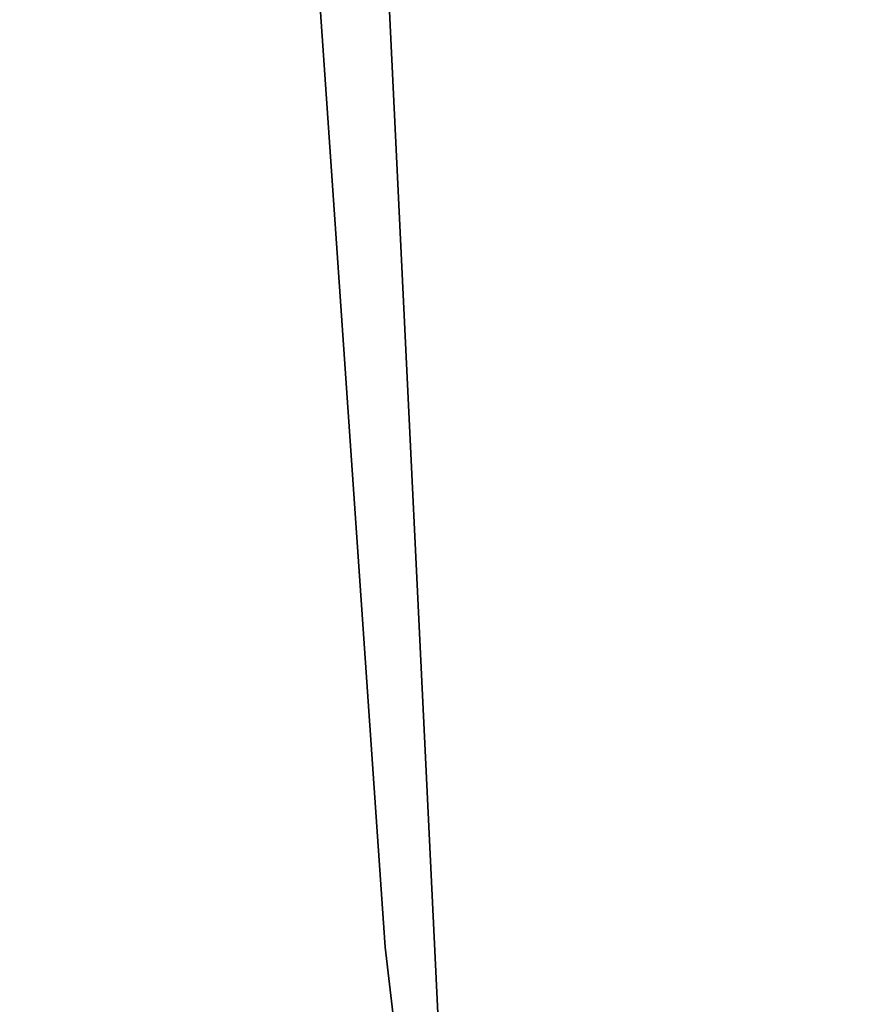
# Model space of a CAD drawing. Extents: x -950 to 950, y -950 to 950.
# Tile 198 of 256: x -918.47 to -915.35, y -84.59 to -80.93. Entities that reach past the tile are written whole.
import ezdxf

# ---------------------------------------------------------------- set-up
doc = ezdxf.new("R2010")
doc.units = 0
doc.layers.get('0').update_dxf_attribs({"color": 13, "linetype": 'CONTINUOUS'})

# ---------------------------------------------------------------- blocks, each defined once
blk = doc.blocks.new('OBJ_000001')
for p, q in [((-920.0171, -42.2262, 7), (-917.1076, -84.3777, 7)), ((-920.0171, -42.2262, 30.1627), (-917.1076, -84.3777, 30.1627)), ((-917.1076, -84.3777, 7), (-912.2794, -126.3395, 7)), ((-912.2794, -126.3395, 30.1627), (-917.1076, -84.3777, 30.1627)), ((-917.1076, -84.3777, 7), (-917.1076, -84.3777, 30.1627))]:
    blk.add_line(p, q)
at = {"color": 8}
mesh = blk.add_polyface(dxfattribs=at)
corners = [(-920.0171, -42.2262, 7), (-917.1076, -84.3777, 30.1627), (-917.1076, -84.3777, 7), (-920.0171, -42.2262, 30.1627)]
mesh.append_faces([[corners[k] for k in face] for face in [(0, 1, 2), (1, 0, 3)]], dxfattribs={"vtx0": -1, "color": 8})
mesh = blk.add_polyface(dxfattribs=at)
corners = [(-917.1076, -84.3777, 7), (-912.2794, -126.3395, 30.1627), (-912.2794, -126.3395, 7), (-917.1076, -84.3777, 30.1627)]
mesh.append_faces([[corners[k] for k in face] for face in [(0, 1, 2), (1, 0, 3)]], dxfattribs={"vtx0": -1, "color": 8})
blk = doc.blocks.new('OBJ_000002')
for p, q in [((-920.9963, 0), (-916.7287, -88.3992)), ((-916.7287, -88.3992, 38.9998), (-920.9963, 0, 38.9998)), ((-920.9963, 0, 3), (-916.7287, -88.3992, 3))]:
    blk.add_line(p, q)
at = {"color": 2}
mesh = blk.add_polyface(dxfattribs=at)
corners = [(-920.9963, 0, 3), (-916.7287, -88.3992, 38.9998), (-916.7287, -88.3992, 3), (-920.9963, 0, 38.9998)]
mesh.append_faces([[corners[k] for k in face] for face in [(0, 1, 2), (1, 0, 3)]], dxfattribs={"vtx0": -1, "color": 2})
mesh = blk.add_polyface(dxfattribs=at)
corners = [(-917.9963, 0, 15.7901), (-917.0203, -42.0886), (-913.7427, -88.1113, 15.7901)]
mesh.append_faces([[corners[k] for k in face] for face in [(0, 1, 2)]], dxfattribs={"color": 2})
mesh = blk.add_polyface(dxfattribs=at)
corners = [(-917.9963, 0, 3), (-913.7427, -88.1113), (-913.7427, -88.1113, 3), (-917.9963, 0)]
mesh.append_faces([[corners[k] for k in face] for face in [(0, 1, 2), (1, 0, 3)]], dxfattribs={"vtx0": -1, "color": 2})
mesh = blk.add_polyface(dxfattribs=at)
corners = [(-917.9963, 0, 38.9998), (-913.7427, -88.1113, 15.7901), (-913.7427, -88.1113, 38.9998), (-917.9963, 0, 15.7901)]
mesh.append_faces([[corners[k] for k in face] for face in [(0, 1, 2), (1, 0, 3)]], dxfattribs={"vtx0": -1, "color": 2})
mesh = blk.add_polyface(dxfattribs=at)
corners = [(-917.0203, -42.0886), (-914.1203, -84.1028), (-913.7427, -88.1113, 15.7901)]
mesh.append_faces([[corners[k] for k in face] for face in [(0, 1, 2)]], dxfattribs={"color": 2})
blk = doc.blocks.new('SKPC51C')
for name in ['OBJ_000001', 'OBJ_000002']:
    blk.add_blockref(name, (0, 0))

msp = doc.modelspace()

# ---------------------------------------------------------------- block references
msp.add_blockref('SKPC51C', (0, 0))

doc.saveas('drawing.dxf')
